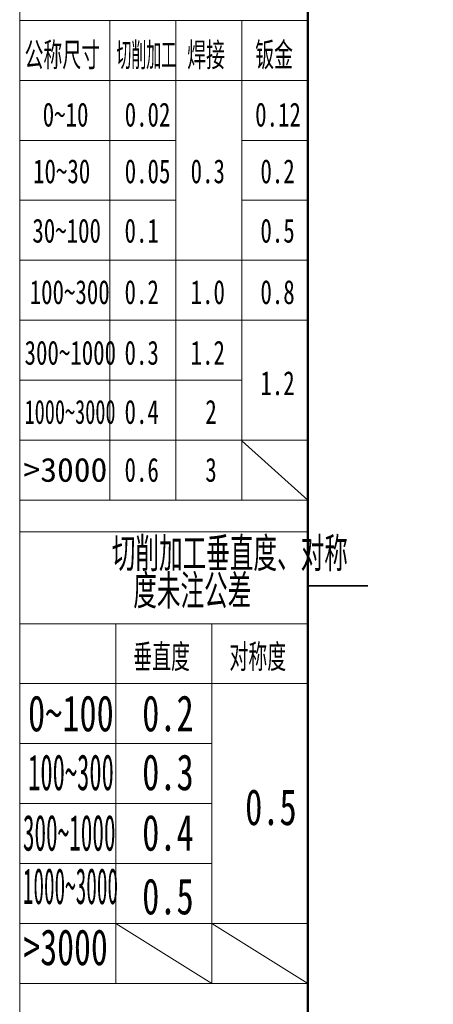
# Model space of a CAD drawing. Header units: millimetres. Extents: x 0 to 840, y -1 to 594.
# Tile 2 of 47: x 0 to 69, y 228 to 393. Entities that reach past the tile are written whole.
import ezdxf

# ---------------------------------------------------------------- set-up
doc = ezdxf.new("R2010")
doc.units = ezdxf.units.MM
doc.linetypes.add('CENTERX2', pattern=[20.32, 12.7, -2.54, 2.54, -2.54])
doc.layers.get('0').update_dxf_attribs({"lineweight": 18})
doc.layers.add('标注层', color=150, linetype='Continuous', lineweight=18)
doc.styles.add('SLDTEXTSTYLE0', font='txt', dxfattribs={"width": 0.605})
doc.styles.add('SLDTEXTSTYLE11', font='txt', dxfattribs={"width": 0.477371})
doc.styles.add('SLDTEXTSTYLE12', font='txt', dxfattribs={"width": 0.618901})
doc.styles.add('SLDTEXTSTYLE13', font='txt', dxfattribs={"width": 0.499682})
doc.styles.add('SLDTEXTSTYLE14', font='txt', dxfattribs={"width": 0.472346})
doc.styles.add('SLDTEXTSTYLE15', font='txt', dxfattribs={"width": 0.431677})
doc.styles.add('SLDTEXTSTYLE16', font='txt', dxfattribs={"width": 0.689585})
doc.styles.add('SLDTEXTSTYLE2', font='txt', dxfattribs={"width": 0.7})
doc.styles.add('SLDTEXTSTYLE7', font='txt', dxfattribs={"width": 1.026693})

# ---------------------------------------------------------------- blocks, each defined once
blk = doc.blocks.new('SW_NOTE_18')
at = {"layer": '标注层', "color": 0, "char_height": 2.5, "attachment_point": 2, "style": 'SLDTEXTSTYLE0'}
for s, insert, width in [('切削加工垂直度、对称', (17.188, 3.223), 49.6257), ('度未注公差', (14.059, 0.112), 24.57821)]:
    blk.add_mtext(s, dxfattribs=dict(at, insert=insert, width=width))

msp = doc.modelspace()

# ---------------------------------------------------------------- linework, layer by layer
at = {"color": 7, "linetype": 'Continuous', "lineweight": 18}
msp.add_line((0, 594), (0, 0), dxfattribs=at)
at = {"color": 1, "linetype": 'Continuous', "lineweight": 18}
for p, q in [((0, 581.1857), (0, 0)), ((14.9929, 392.5135), (0, 392.5135)), ((14.9929, 392.5135), (14.9929, 312.5135)), ((25.9929, 392.5135), (14.9929, 392.5135)), ((25.9929, 392.5135), (25.9929, 312.5135)), ((36.9929, 392.5135), (25.9929, 392.5135)), ((36.9929, 392.5135), (36.9929, 312.5135)), ((36.9929, 392.5135), (47.9929, 392.5135)), ((0, 382.5135), (47.9929, 382.5135)), ((0, 372.5135), (25.9929, 372.5135)), ((36.9929, 372.5135), (47.9929, 372.5135)), ((0, 362.5135), (25.9929, 362.5135)), ((36.9929, 362.5135), (47.9885, 362.5135)), ((0, 352.5135), (47.9929, 352.5135)), ((0, 342.5135), (47.9929, 342.5135)), ((-0.0086, 332.5135), (36.9929, 332.5135)), ((0, 322.5135), (47.9929, 322.5135)), ((36.9929, 322.3914), (47.9929, 312.5135)), ((0, 312.5135), (47.9929, 312.5135)), ((0, 307.2221), (47.9929, 307.2221)), ((0, 291.8921), (15.9976, 291.8921)), ((15.9976, 291.8921), (15.9976, 231.8756)), ((31.9953, 291.8921), (15.9976, 291.8921)), ((31.9953, 291.8921), (31.9953, 231.8756)), ((31.9953, 291.8921), (47.9929, 291.8921)), ((0, 281.8921), (47.9929, 281.8921)), ((-0.0121, 271.8888), (31.9953, 271.8888)), ((-0.0121, 261.8855), (31.9953, 261.8855)), ((-0.0121, 251.8822), (31.9953, 251.8822)), ((0, 241.8789), (47.9929, 241.8789)), ((15.9976, 241.8789), (31.9953, 231.8756)), ((31.9953, 241.8604), (47.9929, 231.8756)), ((0, 231.8756), (47.9929, 231.8756)), ((47.9929, 231.8756), (47.9394, 232.0513))]:
    msp.add_line(p, q, dxfattribs=at)
at = {"color": 7, "linetype": 'Continuous', "lineweight": 50}
msp.add_line((47.9929, 11.1857), (47.9929, 581.1857), dxfattribs=at)
at = {"color": 7, "linetype": 'Continuous', "lineweight": 35}
msp.add_line((57.9929, 298.1857), (47.9929, 298.1857), dxfattribs=at)
at = {"color": 1, "linetype": 'CENTERX2', "lineweight": 18}
msp.add_line((0, 291.8921), (47.9929, 291.8921), dxfattribs=at)

# ---------------------------------------------------------------- block references
at = {"layer": '标注层', "color": 1, "xscale": 2, "yscale": 2, "zscale": 2}
msp.add_blockref('SW_NOTE_18', (0.6174, 299.7466), dxfattribs=at)

# ---------------------------------------------------------------- texts
at = {"layer": '标注层', "color": 1, "attachment_point": 1}
for s, insert, char_height, width, style in [('公称尺寸', (0.795, 388.8027), 4, 31.034637, 'SLDTEXTSTYLE0'), ('切削加工', (16.1009, 388.8027), 4, 21.356362, 'SLDTEXTSTYLE11'), ('焊接', (27.8904, 388.8027), 4, 15.360894, 'SLDTEXTSTYLE0'), ('钣金', (39.2197, 388.8027), 4, 15.423464, 'SLDTEXTSTYLE0'), ('0~10', (3.8187, 378.8211), 4, 15.235754, 'SLDTEXTSTYLE2'), ('0.02', (17.4784, 378.8211), 4, 15.141899, 'SLDTEXTSTYLE2'), ('0.12', (39.2114, 378.8211), 4, 15.141899, 'SLDTEXTSTYLE2'), ('10~30', (2.2161, 369.3612), 4, 18.70838, 'SLDTEXTSTYLE2'), ('0.05', (17.4784, 369.3612), 4, 15.141899, 'SLDTEXTSTYLE2'), ('0.3', (28.4589, 369.3612), 4, 11.13743, 'SLDTEXTSTYLE2'), ('0.2', (40.0891, 369.3612), 4, 11.13743, 'SLDTEXTSTYLE2'), ('30~100', (2.0973, 359.453), 4, 23.150838, 'SLDTEXTSTYLE2'), ('0.1', (17.4547, 359.453), 4, 10.824581, 'SLDTEXTSTYLE2'), ('0.5', (40.0891, 359.453), 4, 11.13743, 'SLDTEXTSTYLE2'), ('100~300', (1.6506, 349.2121), 4, 26.717318, 'SLDTEXTSTYLE2'), ('0.2', (17.4547, 349.2121), 4, 11.13743, 'SLDTEXTSTYLE2'), ('1.0', (28.4589, 349.2121), 4, 10.699441, 'SLDTEXTSTYLE2'), ('0.8', (40.0891, 349.2121), 4, 11.168715, 'SLDTEXTSTYLE2'), ('300~1000', (0.7979, 339.0957), 4, 31.159777, 'SLDTEXTSTYLE2'), ('0.3', (17.4547, 339.0957), 4, 11.13743, 'SLDTEXTSTYLE2'), ('1.2', (28.4589, 339.0957), 4, 10.605587, 'SLDTEXTSTYLE2'), ('1.2', (40.0836, 334.0263), 4, 10.605587, 'SLDTEXTSTYLE2'), ('1000~3000', (0.7979, 329.2308), 4, 30.703017, 'SLDTEXTSTYLE12'), ('0.4', (17.4547, 329.2308), 4, 11.356425, 'SLDTEXTSTYLE2'), ('2', (30.9091, 329.2308), 4, 3.097207, 'SLDTEXTSTYLE2'), ('>3000', (0.6174, 319.5637), 4, 27.990288, 'SLDTEXTSTYLE7'), ('0.6', (17.4547, 319.5637), 4, 11.231285, 'SLDTEXTSTYLE2'), ('3', (30.9091, 319.5637), 4, 3.034637, 'SLDTEXTSTYLE2'), ('垂直度', (18.9001, 288.4176), 4, 23.213408, 'SLDTEXTSTYLE0'), ('对称度', (34.9368, 288.4176), 4, 23.275978, 'SLDTEXTSTYLE0'), ('0~100', (1.3704, 279.9402), 6, 28.860335, 'SLDTEXTSTYLE2'), ('0.2', (20.3967, 279.9402), 6, 16.706145, 'SLDTEXTSTYLE2'), ('100~300', (1.3913, 270.1118), 6, 28.607517, 'SLDTEXTSTYLE13'), ('0.3', (20.3967, 270.1118), 6, 16.706145, 'SLDTEXTSTYLE2'), ('0.5', (37.5535, 264.2984), 6, 16.706145, 'SLDTEXTSTYLE2'), ('300~1000', (0.5246, 260.029), 6, 31.538983, 'SLDTEXTSTYLE14'), ('0.4', (20.3967, 260.029), 6, 17.034637, 'SLDTEXTSTYLE2'), ('1000~3000', (0.5093, 251.1274), 6, 32.122564, 'SLDTEXTSTYLE15'), ('0.5', (20.3967, 249.4052), 6, 16.706145, 'SLDTEXTSTYLE2'), ('>3000', (0.5927, 240.9317), 6, 28.199808, 'SLDTEXTSTYLE16')]:
    msp.add_mtext(s, dxfattribs=dict(at, insert=insert, char_height=char_height, width=width, style=style))

doc.saveas('drawing.dxf')
